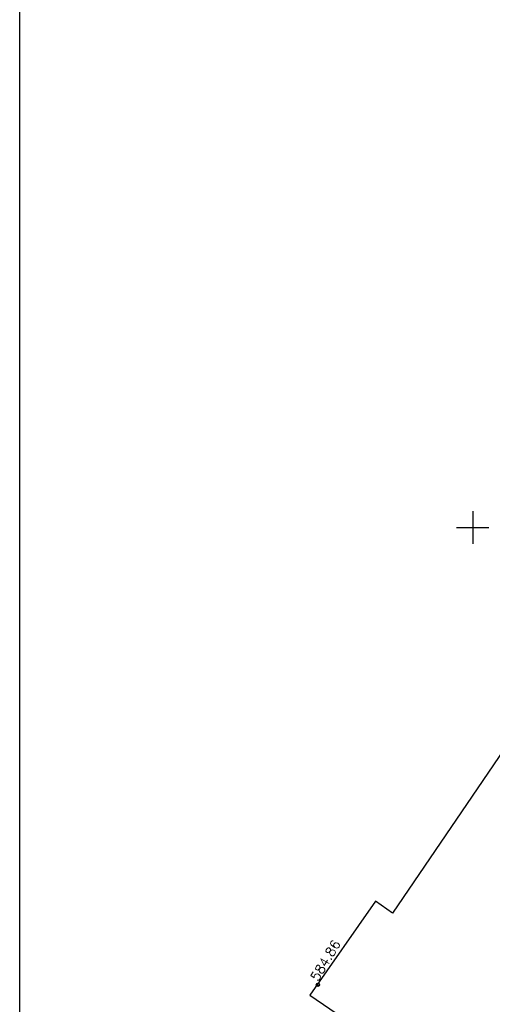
# Model space of a CAD drawing. Header units: metres. Extents: x 548732 to 549770, y 4592490 to 4594056.
# Tile 30 of 61: x 549108 to 549152, y 4593376 to 4593468. Entities that reach past the tile are written whole.
import ezdxf

# ---------------------------------------------------------------- set-up
doc = ezdxf.new("R2010")
doc.units = ezdxf.units.M
doc.header["$PDMODE"] = 32
doc.header["$PDSIZE"] = 0.3
for name, color, linetype in [('(001) Сетка', 92, 'Continuous'), ('(002) Рамка', 7, 'Continuous'), ('(003) Пункты', 7, 'Continuous'), ('(007) Здания', 7, 'Continuous')]:
    doc.layers.add(name, color=color, linetype=linetype)
doc.styles.get("Standard").update_dxf_attribs({"font": 'simplex.shx'})

msp = doc.modelspace()

# ---------------------------------------------------------------- linework, layer by layer
at = {"layer": '(001) Сетка'}
for p, q in [((549150.201, 4593422.001), (549150.201, 4593419.001)), ((549148.701, 4593420.501), (549151.701, 4593420.501))]:
    msp.add_line(p, q, dxfattribs=at)
at = {"layer": '(002) Рамка'}
msp.add_lwpolyline([(549108.193, 4593715.534), (549698.535, 4593715.534), (549698.535, 4593375.017), (549108.193, 4593375.017)], close=True, dxfattribs=at)
at = {"layer": '(003) Пункты', "color": 7}
msp.add_point((549135.845, 4593378.114, 584.861), dxfattribs=at)
at = {"layer": '(007) Здания'}
for p, q in [((549161.843, 4593412.787), (549142.748, 4593384.758)), ((549141.2, 4593385.874), (549135.099, 4593377.149)), ((549142.748, 4593384.758), (549141.2, 4593385.874)), ((549135.099, 4593377.149), (549149.207, 4593367.561))]:
    msp.add_line(p, q, dxfattribs=at)

# ---------------------------------------------------------------- texts
at = {"layer": '(003) Пункты', "color": 7}
msp.add_text('584.86', height=0.88, rotation=59.03343, dxfattribs=at).set_placement((549135.856, 4593378.366, 584.861))

doc.saveas('drawing.dxf')
